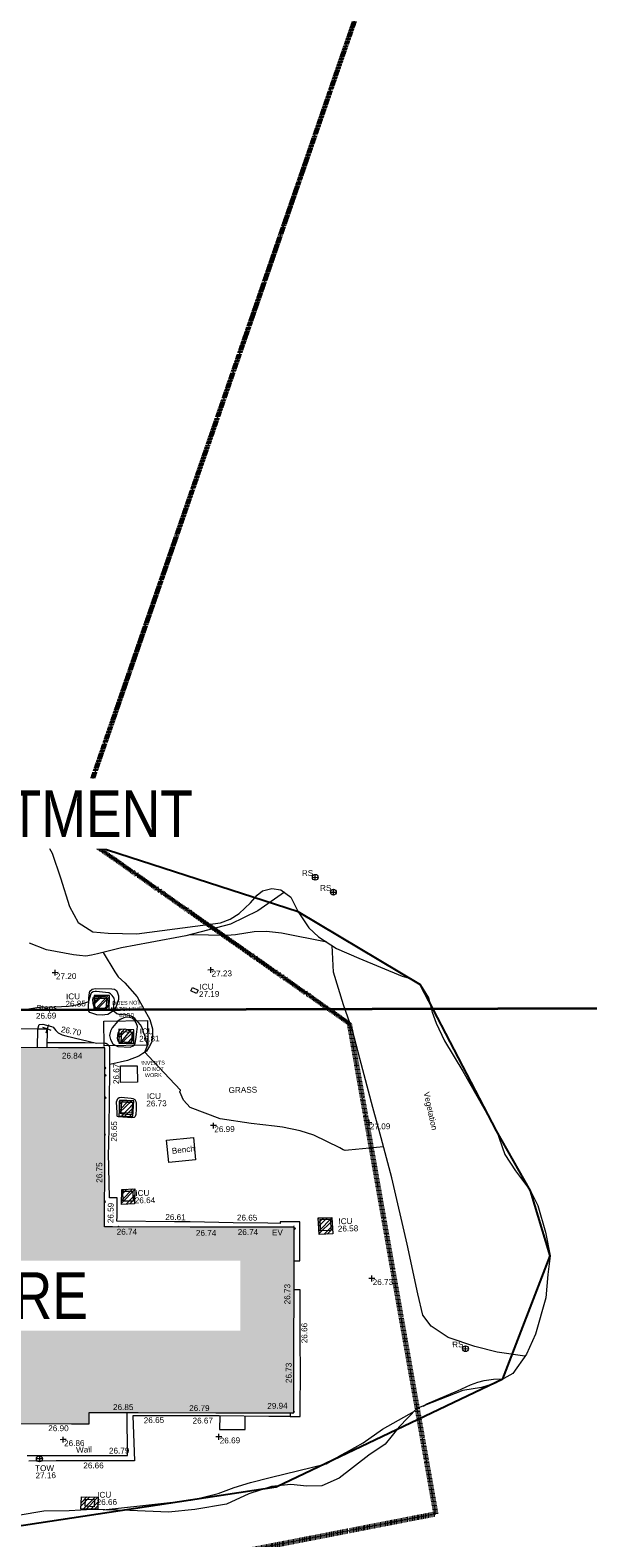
# Model space of a CAD drawing. Header units: millimetres. Extents: x -287732 to 520720, y -88450 to 287754.
# Tile 242 of 256: x 116515 to 152343, y -39666 to 57184. Entities that reach past the tile are written whole.
import ezdxf

# ---------------------------------------------------------------- set-up
doc = ezdxf.new("R2010")
doc.units = ezdxf.units.MM
for name, pattern in [('Dash 1_5mm', [3, 1.5, -1.5]), ('IMPORT-HIDDEN2 _3_', [4762.5, 3175, -1587.5]), ('IMPORT-UG_ELEC_STREET LIGHTING_QLB2 _2_', [2700, 1500, -300, 0, -250, 150, -300, 0, -200])]:
    doc.linetypes.add(name, pattern=pattern)
for name, color, linetype, lineweight, true_color in [('00_TOPO_EAVE', 7, 'Continuous', 9, 0x666666), ('00_TOPO_FURN_SIGN', 7, 'Continuous', 9, 0x666666), ('00_TOPO_TOP_OF_WALL', 7, 'Continuous', 9, 0x666666), ('00_UAV_BUILDING_OUTLINE', 5, 'Continuous', 9, 0x0000ff), ('00_UAV_CONCRETE', 9, 'Continuous', 9, 0x808080), ('00_UAV_EAVE', 7, 'Continuous', 9, 0x666666), ('00_UAV_FORM_LINES', 7, 'Continuous', 9, 0x666666), ('00_UAV_FURN_BENCH', 7, 'Continuous', 9, 0x999999), ('00_UAV_FURN_SIGN', 6, 'Continuous', 9, 0xff00ff), ('00_UAV_LEVEL_SPOT', 7, 'Continuous', 9, 0x666666), ('00_UAV_SERV_IC', 5, 'Continuous', 9, 0x0000ff), ('00_UAV_STEPS', 7, 'Continuous', 9, 0x666666), ('00_UAV_TOP_OF_WALL', 7, 'Continuous', 9, 0x666666), ('00_UAV_TREE_LINE', 7, 'Continuous', 9, 0x52a552), ('00_UAV_VEGETATION', 7, 'Continuous', 9, 0x52a552), ('00_UAV_WALL', 7, 'Continuous', 9, 0x7c00a5), ('01_DTM_CONTOUR_MJR', 7, 'Continuous', 9, 0x7f3f00), ('01_DTM_CONTOUR_MNR', 7, 'Continuous', 9, 0xa5a552), ('12333-PUM-2D-U-0001-C01 - Rev2_REVIT IMPORT_dwg', 7, 'Continuous', 9, 0x767676), ('A_RHA_Line', 7, 'Continuous', 9, 0x00a600), ('PUM-CHAMBER EXTENTS', 6, 'IMPORT-HIDDEN2 _3_', 9, 0xff00ff), ('PUM-SURVEY BOUNDARY_EXTENT', 190, 'Continuous', 25, 0x7f00ff)]:
    doc.layers.add(name, color=color, linetype=linetype, lineweight=lineweight, true_color=true_color)
for name, color, linetype, lineweight in [('00_UAV_SURVEY_TEXT', 7, 'Continuous', 9), ('A_RHA_Detail', 7, 'Continuous', 9), ('A_RHA_Text', 7, 'Continuous', 9), ('GEN-TEXT', 7, 'Continuous', 9), ('SM-FOR QC', 7, 'Continuous', 9)]:
    doc.layers.add(name, color=color, linetype=linetype, lineweight=lineweight)
doc.styles.add('Arial Narrow', font='ARIALN.TTF', dxfattribs={"height": 3000})
doc.styles.add('Arial_1', font='arial.ttf', dxfattribs={"height": 250})
doc.styles.add('Swis721 Lt BT_2', font='swissl.ttf', dxfattribs={"height": 375})
pattern_1 = [(45, (-533641079.65, -725615854.36), (-265.16504294, 265.16504294), []), (45, (-533640902.87, -725615854.36), (-265.16504294, 265.16504294), [])]

# ---------------------------------------------------------------- blocks, each defined once
blk = doc.blocks.new('12333-PUM-2D-U-0001-C01 - Rev2_REVIT IMPORT_dwg_MSL_Eaves_SYM_1-V105-Site Location Plan Proposed')
at = {"layer": '00_TOPO_EAVE', "color": 254, "true_color": 0xcccccc}
for p, q in [((39, 121), (116, 357)), ((357, -116), (101, -33))]:
    blk.add_line(p, q, dxfattribs=at)
blk = doc.blocks.new('12333-PUM-2D-U-0001-C01 - Rev2_REVIT IMPORT_dwg_MSL_Eaves_SYM_1-V112-Site Location Plan Proposed')
at = {"layer": '00_TOPO_EAVE', "color": 254, "true_color": 0xcccccc}
for p, q in [((-116, -357), (-79, -244)), ((357, -116), (199, -65))]:
    blk.add_line(p, q, dxfattribs=at)
blk = doc.blocks.new('12333-PUM-2D-U-0001-C01 - Rev2_REVIT IMPORT_dwg_MSL_RoadSign_SYM-2077242-Site Location Plan Proposed')
at = {"layer": '00_TOPO_FURN_SIGN', "color": 254, "true_color": 0xcccccc}
for p, q in [((-500, 0), (500, 0)), ((0, -500), (0, 500))]:
    blk.add_line(p, q, dxfattribs=at)
blk.add_circle((0, 0), 500, dxfattribs=at)
blk = doc.blocks.new('12333-PUM-2D-U-0001-C01 - Rev2_REVIT IMPORT_dwg_MSL_Node_Linework_1-2077247-Site Location Plan Proposed')
at = {"layer": '00_UAV_STEPS', "color": 254, "true_color": 0xcccccc, "flags": 128}
for points in [[(257, 705), (0, 0), (-705, 257)], [(705, -257), (0, 0), (-257, -705)]]:
    blk.add_lwpolyline(points, dxfattribs=at)
blk = doc.blocks.new('12333-PUM-2D-U-0001-C01 - Rev2_REVIT IMPORT_dwg_TOW-2077249-Site Location Plan Proposed')
at = {"layer": '00_TOPO_TOP_OF_WALL', "color": 254, "true_color": 0xcccccc, "flags": 128}
for points in [[(0, 525), (0, 0), (-525, 0)], [(525, 0), (0, 0), (0, -525)]]:
    blk.add_lwpolyline(points, dxfattribs=at)
at = {"layer": '00_TOPO_TOP_OF_WALL', "color": 254, "true_color": 0xcccccc}
blk.add_circle((0, 0), 525, dxfattribs=at)
blk = doc.blocks.new('12333-PUM-2D-U-0001-C01 - Rev2_REVIT IMPORT_dwg_UAV-2077255-Site Location Plan Proposed')
at = {"layer": '00_UAV_LEVEL_SPOT', "color": 254, "true_color": 0xcccccc, "flags": 128}
for points in [[(0, -500), (0, 0), (-500, 0)], [(500, 0), (0, 0), (0, 500)]]:
    blk.add_lwpolyline(points, dxfattribs=at)
blk = doc.blocks.new('12333-PUM-2D-U-0001-C01 - Rev2_REVIT IMPORT_dwg_MGS62954_T2_Galway_ITM_3d_Rev1-2077680-Site Location Plan Proposed')
at = {"layer": '00_UAV_CONCRETE', "color": 254, "true_color": 0xcccccc, "flags": 128}
for points in [[(534018823, 725546414), (534015606, 725546443), (534013825, 725546467), (534012365, 725546485), (534012394, 725548715)], [(534035030, 725531230), (534035389, 725531225), (534035433, 725533726), (534034175, 725533741), (534034171, 725533644), (534033388, 725533668), (534031149, 725533737), (534028391, 725533836), (534027385, 725533873), (534023694, 725533981), (534023704, 725534281), (534023740, 725535471), (534023240, 725535476), (534023233, 725538360), (534023249, 725538785), (534023350, 725541594), (534023405, 725543782), (534023438, 725545078), (534023436, 725545105), (534023432, 725545120), (534023428, 725545136), (534023424, 725545151), (534023418, 725545166), (534023412, 725545181), (534023406, 725545195), (534023399, 725545209), (534023391, 725545223), (534023383, 725545237), (534023374, 725545250), (534023367, 725545259), (534023357, 725545272), (534023347, 725545284), (534023336, 725545296), (534023325, 725545307), (534023314, 725545318), (534023301, 725545328), (534023289, 725545338), (534023276, 725545347), (534023263, 725545355), (534023249, 725545363), (534023235, 725545371), (534023221, 725545378), (534023206, 725545384), (534023191, 725545390), (534023175, 725545394), (534023152, 725545399), (534023129, 725545402), (534021846, 725545456), (534019910, 725545500), (534019397, 725545512)], [(534034595, 725521233), (534035235, 725521219), (534035319, 725524566), (534035331, 725525578), (534035376, 725529348), (534034993, 725529358)], [(534030076, 725521345), (534030047, 725520468), (534031700, 725520443), (534031712, 725521302)]]:
    blk.add_lwpolyline(points, dxfattribs=at)
at = {"layer": '00_UAV_FORM_LINES', "color": 254, "true_color": 0xcccccc, "flags": 128}
for points in [[(534023112, 725551244), (534023837, 725549993), (534024056, 725549659), (534024470, 725549265), (534025240, 725548361), (534026026, 725546877), (534026200, 725546287), (534026185, 725545903), (534026160, 725545623), (534026122, 725545412), (534025990, 725545179), (534025780, 725544866), (534025555, 725544702), (534025285, 725544543), (534024547, 725544275), (534023412, 725544049)], [(534018823, 725546414), (534018928, 725546693), (534019152, 725546717), (534019709, 725546551), (534019808, 725546507), (534019991, 725546294), (534020138, 725546128), (534020384, 725545992), (534020630, 725545939), (534022585, 725545425)], [(534024761, 725545360), (534024248, 725545405), (534024118, 725545430), (534024041, 725545465), (534023972, 725545526), (534023940, 725545714), (534023991, 725546046), (534024071, 725546234), (534024200, 725546303), (534024420, 725546313), (534024645, 725546229), (534024755, 725546155), (534024870, 725546046), (534024914, 725545916), (534024908, 725545835), (534024838, 725545428), (534024793, 725545378), (534024757, 725545365)], [(534043149, 725521746), (534043398, 725521881), (534045384, 725522683), (534046213, 725523057), (534046700, 725523227), (534047099, 725523317), (534047711, 725523403), (534048306, 725523404)], [(534022491, 725515446), (534025039, 725515672), (534028118, 725515963), (534028954, 725516155), (534029899, 725516363), (534030926, 725516734), (534031976, 725517032), (534033256, 725517336), (534036854, 725518159), (534037496, 725518495), (534037816, 725518682), (534038191, 725518872), (534039268, 725519458), (534040513, 725520312), (534042595, 725521444)]]:
    blk.add_lwpolyline(points, dxfattribs=at)
for points in [[(534022105, 725547617), (534022134, 725548320), (534022182, 725548698), (534022218, 725548780), (534022361, 725548900), (534022570, 725548930), (534023637, 725548906), (534023802, 725548875), (534023922, 725548777), (534023996, 725548635), (534024047, 725548434), (534024045, 725548214), (534024001, 725548071), (534023895, 725547762), (534023757, 725547560), (534023657, 725547465), (534023515, 725547355), (534023339, 725547255), (534023156, 725547227), (534022975, 725547214), (534022642, 725547252), (534022187, 725547412), (534022131, 725547496)], [(534022771, 725548418), (534023184, 725548406), (534023281, 725548363), (534023306, 725548319), (534023383, 725548124), (534023375, 725547900), (534023369, 725547850), (534023334, 725547737), (534023266, 725547689), (534023141, 725547628), (534022910, 725547622), (534022748, 725547637), (534022577, 725547700), (534022462, 725547802), (534022413, 725547982), (534022405, 725548239), (534022449, 725548382), (534022496, 725548432)], [(534023952, 725545196), (534024736, 725545137), (534024941, 725545206), (534025021, 725545279), (534025072, 725545392), (534025119, 725545624), (534025193, 725546108), (534025231, 725546454), (534025149, 725546697), (534025046, 725546865), (534024900, 725546984), (534024741, 725547040), (534024518, 725547069), (534024365, 725547029), (534024137, 725546921), (534023975, 725546817), (534023606, 725546400), (534023488, 725546177), (534023434, 725545893), (534023490, 725545636), (534023629, 725545368), (534023683, 725545331)], [(534023825, 725540938), (534023810, 725541631), (534023880, 725541844), (534023974, 725541921), (534024107, 725541932), (534024755, 725541849), (534024860, 725541822), (534024970, 725541761), (534025038, 725541630), (534025061, 725541519), (534025054, 725541134), (534025027, 725540808), (534024982, 725540682), (534024913, 725540620), (534024763, 725540583), (534023916, 725540674), (534023850, 725540696), (534023828, 725540713), (534023820, 725540790)], [(534024215, 725541720), (534024548, 725541694), (534024656, 725541675), (534024781, 725541624), (534024842, 725541546), (534024848, 725541411), (534024827, 725540974), (534024819, 725540849), (534024800, 725540802), (534024752, 725540797), (534024672, 725540794), (534024115, 725540858), (534024047, 725540877), (534024000, 725540925), (534023981, 725541022), (534024001, 725541651), (534024033, 725541717), (534024076, 725541725)]]:
    blk.add_lwpolyline(points, close=True, dxfattribs=at)
at = {"layer": '00_UAV_FURN_BENCH', "color": 254, "true_color": 0xcccccc, "flags": 128}
blk.add_lwpolyline([(534026971, 725539117), (534028702, 725539256), (534028818, 725537817), (534027087, 725537678)], close=True, dxfattribs=at)
at = {"layer": '00_UAV_SERV_IC', "color": 254, "true_color": 0xcccccc, "flags": 128}
for points in [[(534022516, 725547669), (534022538, 725548327), (534023266, 725548302), (534023244, 725547644)], [(534029068, 725548500), (534028694, 725548682), (534028801, 725548901), (534029175, 725548719)], [(534024158, 725545486), (534024226, 725546153), (534024888, 725546085), (534024820, 725545418)], [(534024095, 725540934), (534024141, 725541623), (534024822, 725541577), (534024776, 725540888)], [(534024107, 725535248), (534024114, 725535882), (534024758, 725535875), (534024751, 725535241)], [(534036755, 725533862), (534037410, 725533865), (534037414, 725533131), (534036759, 725533128)], [(534021334, 725515693), (534021362, 725516145), (534021939, 725516110), (534021911, 725515658)]]:
    blk.add_lwpolyline(points, close=True, dxfattribs=at)
at = {"layer": '00_UAV_STEPS', "color": 254, "true_color": 0xcccccc, "flags": 128}
blk.add_lwpolyline([(534018785, 725545200), (534018823, 725546414), (534019425, 725546395), (534019387, 725545189)], dxfattribs=at)
at = {"layer": '00_UAV_TREE_LINE', "color": 254, "true_color": 0xcccccc, "flags": 128}
blk.add_lwpolyline([(534017927, 725560478), (534018902, 725559559), (534019942, 725557688), (534020449, 725556075), (534021002, 725554229), (534021542, 725553186), (534022481, 725552573), (534023450, 725552485), (534025288, 725552397), (534030682, 725553020), (534031309, 725553248), (534031896, 725553589), (534032636, 725554274), (534033076, 725554743), (534033420, 725555025), (534034018, 725555166), (534034604, 725555073), (534035231, 725554594), (534035688, 725553630), (534036352, 725552585), (534036964, 725552001), (534038099, 725551240), (534039537, 725550585), (534042288, 725549396), (534042896, 725549200), (534043460, 725548811), (534043967, 725547974), (534044184, 725547036), (534044419, 725546322), (534044945, 725545187), (534046090, 725543209), (534048167, 725539358), (534048681, 725537818), (534049354, 725536766), (534050297, 725535457), (534050753, 725534496), (534051201, 725532780), (534051476, 725531255), (534051322, 725530055), (534051158, 725528564), (534050461, 725526244), (534049850, 725524978), (534048946, 725523748), (534047823, 725523145), (534046921, 725522871), (534045718, 725522703), (534042743, 725521595), (534041598, 725520436), (534040669, 725519352), (534039619, 725518661), (534037682, 725517224), (534036556, 725516750), (534035592, 725516736), (534034577, 725516865), (534033326, 725516750), (534031861, 725516319), (534030405, 725515680), (534028377, 725515355), (534026679, 725515229), (534024188, 725515375), (534021795, 725515475), (534020311, 725515424), (534018667, 725515428), (534015477, 725514942)], dxfattribs=at)
at = {"layer": '00_UAV_VEGETATION', "color": 254, "true_color": 0xcccccc, "flags": 128}
for points in [[(534034820, 725554908), (534033093, 725553737), (534031327, 725552926), (534028446, 725552219), (534026142, 725551835), (534024284, 725551516), (534022743, 725551159), (534022363, 725551086), (534021992, 725551036), (534021594, 725551066), (534021205, 725551116), (534020636, 725551232), (534019466, 725551471), (534018399, 725551924)], [(534049750, 725524842), (534047974, 725525132), (534046532, 725525510), (534044834, 725526136), (534043761, 725526883), (534043244, 725527585), (534042944, 725528966), (534042306, 725532166), (534041400, 725536445), (534040760, 725539020), (534040260, 725540980), (534039477, 725544154), (534039044, 725545945), (534038492, 725547615), (534037894, 725549721), (534037823, 725551425)]]:
    blk.add_lwpolyline(points, dxfattribs=at)
at = {"layer": '00_UAV_WALL', "color": 254, "true_color": 0xcccccc, "flags": 128}
for points in [[(534034602, 725521465), (534034595, 725521233), (534033241, 725521261), (534030034, 725521346), (534029828, 725521350), (534027875, 725521382), (534024829, 725521436), (534024502, 725521442), (534024543, 725518551), (534022762, 725518587), (534022062, 725518601), (534019524, 725518641), (534017762, 725518664)], [(534017673, 725519028), (534018503, 725519015), (534021742, 725518943), (534022672, 725518933), (534024116, 725518916), (534024130, 725521669)]]:
    blk.add_lwpolyline(points, dxfattribs=at)
at = {"layer": '01_DTM_CONTOUR_MJR', "color": 254, "true_color": 0xcccccc, "flags": 128}
blk.add_lwpolyline([(534037493, 725551647), (534034592, 725552285), (534033626, 725552412), (534032825, 725552407), (534031636, 725552231), (534031066, 725552195), (534028710, 725552280), (534028705, 725552282)], dxfattribs=at)
at = {"layer": '01_DTM_CONTOUR_MNR', "color": 254, "true_color": 0xcccccc, "flags": 128}
blk.add_lwpolyline([(534040902, 725538450), (534038649, 725538275), (534038430, 725538264), (534038305, 725538295), (534038091, 725538420), (534036430, 725539273), (534035575, 725539565), (534034430, 725539827), (534033914, 725539904), (534032430, 725540087), (534030430, 725540420), (534028535, 725541195), (534028099, 725541672), (534027886, 725542212), (534027905, 725542280), (534027915, 725542300), (534027914, 725542322), (534026194, 725544196), (534025670, 725544790), (534025719, 725544903), (534025847, 725545213), (534025850, 725545251), (534025803, 725545477), (534025759, 725545620), (534025688, 725545859), (534025639, 725546016), (534025586, 725546181), (534025518, 725546403), (534025427, 725546556), (534025276, 725546726), (534025156, 725546862), (534025063, 725546964), (534024923, 725547073), (534024776, 725547134), (534024587, 725547190), (534024424, 725547254), (534024356, 725547252), (534024244, 725547226), (534024150, 725547222), (534023923, 725547285), (534023690, 725547490), (534023685, 725547592), (534023687, 725547615), (534023735, 725547788), (534023735, 725547805), (534023776, 725548009), (534023790, 725548087), (534023794, 725548176), (534023763, 725548297), (534023713, 725548380), (534023637, 725548467), (534023534, 725548571), (534023478, 725548620), (534023459, 725548634), (534023404, 725548654), (534022826, 725548711), (534022647, 725548734), (534022544, 725548743), (534022414, 725548720), (534022320, 725548656), (534022282, 725548614), (534022270, 725548594), (534022177, 725548329), (534022174, 725548307), (534022168, 725548274), (534022120, 725548090), (534021662, 725547955), (534021612, 725547941), (534021328, 725547890), (534020834, 725547820), (534019498, 725547773), (534019222, 725547791), (534019055, 725547794), (534018269, 725547676)], dxfattribs=at)
at = {"xscale": 0.375, "yscale": 0.375, "zscale": 0.375}
for name, p in [('12333-PUM-2D-U-0001-C01 - Rev2_REVIT IMPORT_dwg_MSL_RoadSign_SYM-2077242-Site Location Plan Proposed', (534036819, 725555835)), ('12333-PUM-2D-U-0001-C01 - Rev2_REVIT IMPORT_dwg_MSL_RoadSign_SYM-2077242-Site Location Plan Proposed', (534037967, 725554860)), ('12333-PUM-2D-U-0001-C01 - Rev2_REVIT IMPORT_dwg_UAV-2077255-Site Location Plan Proposed', (534020000, 725550000)), ('12333-PUM-2D-U-0001-C01 - Rev2_REVIT IMPORT_dwg_UAV-2077255-Site Location Plan Proposed', (534030000, 725550000)), ('12333-PUM-2D-U-0001-C01 - Rev2_REVIT IMPORT_dwg_MSL_Node_Linework_1-2077247-Site Location Plan Proposed', (534019425, 725546395)), ('12333-PUM-2D-U-0001-C01 - Rev2_REVIT IMPORT_dwg_UAV-2077255-Site Location Plan Proposed', (534030000, 725540000)), ('12333-PUM-2D-U-0001-C01 - Rev2_REVIT IMPORT_dwg_UAV-2077255-Site Location Plan Proposed', (534040000, 725540000)), ('12333-PUM-2D-U-0001-C01 - Rev2_REVIT IMPORT_dwg_MSL_Eaves_SYM_1-V105-Site Location Plan Proposed', (534035033, 725533333)), ('12333-PUM-2D-U-0001-C01 - Rev2_REVIT IMPORT_dwg_UAV-2077255-Site Location Plan Proposed', (534040000, 725530000)), ('12333-PUM-2D-U-0001-C01 - Rev2_REVIT IMPORT_dwg_MSL_RoadSign_SYM-2077242-Site Location Plan Proposed', (534045942, 725525389)), ('12333-PUM-2D-U-0001-C01 - Rev2_REVIT IMPORT_dwg_MSL_Eaves_SYM_1-V112-Site Location Plan Proposed', (534034765, 725521553)), ('12333-PUM-2D-U-0001-C01 - Rev2_REVIT IMPORT_dwg_UAV-2077255-Site Location Plan Proposed', (534020000, 725520000)), ('12333-PUM-2D-U-0001-C01 - Rev2_REVIT IMPORT_dwg_UAV-2077255-Site Location Plan Proposed', (534030000, 725520000)), ('12333-PUM-2D-U-0001-C01 - Rev2_REVIT IMPORT_dwg_TOW-2077249-Site Location Plan Proposed', (534018451, 725518792))]:
    blk.add_blockref(name, p, dxfattribs=at)
at = {"layer": '00_UAV_BUILDING_OUTLINE', "color": 251, "true_color": 0x666666, "char_height": 375, "width": 1495.9, "attachment_point": 1, "line_spacing_factor": 1.005062, "style": 'Swis721 Lt BT_2'}
for s, insert, rotation in [('26.84', (534020348, 725544847), 358.88), ('26.75', (534022417, 725536460), 88.88), ('26.74', (534023670, 725533481), 358.88), ('26.74', (534028756, 725533317), 358.88), ('26.74', (534031447, 725533325), 358.88), ('26.73', (534034355, 725528441), 88.88), ('26.73', (534034355, 725523383), 88.88), ('26.85', (534023238, 725522218), 358.88), ('26.79', (534028129, 725522072), 358.88), ('26.90', (534019053, 725520936), 358.88)]:
    blk.add_mtext(s, dxfattribs=dict(at, insert=insert, rotation=rotation))
at = {"layer": '00_UAV_CONCRETE', "color": 251, "true_color": 0x666666, "char_height": 375, "width": 1495.9, "attachment_point": 1, "line_spacing_factor": 1.005062, "style": 'Swis721 Lt BT_2'}
for s, insert, rotation in [('26.70', (534020358, 725546551), 348.46405), ('26.67', (534023613, 725542779), 88.56726), ('26.65', (534023397, 725539093), 87.92805), ('26.59', (534023091, 725533854), 88.2317), ('26.61', (534026813, 725534374), 357.9307), ('26.65', (534031412, 725534258), 358.23732), ('26.66', (534035414, 725525921), 89.31708)]:
    blk.add_mtext(s, dxfattribs=dict(at, insert=insert, rotation=rotation))
at = {"layer": '00_UAV_EAVE', "char_height": 375, "attachment_point": 1, "line_spacing_factor": 1.005062, "style": 'Swis721 Lt BT_2'}
for s, insert, width in [('EV', (534033642, 725533255), 736.08), ('29.94', (534033144, 725522120), 1495.9)]:
    blk.add_mtext(s, dxfattribs=dict(at, insert=insert, width=width))
at = {"layer": '00_UAV_FURN_BENCH', "color": 251, "true_color": 0x666666, "insert": (534027282, 725538603), "char_height": 375, "width": 1728.6, "attachment_point": 1, "rotation": 5.48187, "line_spacing_factor": 1.005062, "style": 'Swis721 Lt BT_2'}
blk.add_mtext('Bench', dxfattribs=at)
at = {"layer": '00_UAV_FURN_SIGN', "color": 251, "true_color": 0x666666, "char_height": 375, "width": 783.57, "attachment_point": 1, "line_spacing_factor": 1.005062, "style": 'Swis721 Lt BT_2'}
for insert in [(534035965, 725556303), (534037113, 725555328), (534045088, 725525857)]:
    blk.add_mtext('RS', dxfattribs=dict(at, insert=insert))
at = {"layer": '00_UAV_LEVEL_SPOT', "char_height": 375, "width": 1495.9, "attachment_point": 1, "line_spacing_factor": 1.005062, "style": 'Swis721 Lt BT_2'}
for s, insert in [('27.20', (534020052, 725549949)), ('27.23', (534030052, 725549949)), ('26.99', (534030052, 725539949)), ('27.09', (534040052, 725539949)), ('26.73', (534040052, 725529949)), ('26.86', (534020052, 725519949)), ('26.69', (534030052, 725519949))]:
    blk.add_mtext(s, dxfattribs=dict(at, insert=insert))
at = {"layer": '00_UAV_SERV_IC', "color": 251, "true_color": 0x666666, "char_height": 375, "attachment_point": 1, "line_spacing_factor": 1.005062, "style": 'Swis721 Lt BT_2'}
for s, insert, width in [('ICU', (534029263, 725549115), 1021.01), ('26.85', (534020631, 725548176), 1495.9), ('ICU', (534020676, 725548646), 1021.01), ('27.19', (534029218, 725548644), 1495.9), ('ICU', (534025370, 725546317), 1021.01), ('26.81', (534025325, 725545847), 1495.9), ('26.73', (534025713, 725541677), 1495.9), ('ICU', (534025758, 725542147), 1021.01), ('26.64', (534024863, 725535469), 1495.9), ('ICU', (534024908, 725535940), 1021.01), ('ICU', (534037921, 725533901), 1021.01), ('26.58', (534037876, 725533430), 1495.9), ('26.66', (534022076, 725516129), 1495.9), ('ICU', (534022121, 725516599), 1021.01)]:
    blk.add_mtext(s, dxfattribs=dict(at, insert=insert, width=width))
at = {"layer": '00_UAV_STEPS', "char_height": 375, "attachment_point": 1, "line_spacing_factor": 1.005062, "style": 'Swis721 Lt BT_2'}
for s, insert, width in [('26.69', (534018718, 725547432), 1495.9), ('Steps', (534018755, 725547942), 1552.89)]:
    blk.add_mtext(s, dxfattribs=dict(at, insert=insert, width=width))
at = {"layer": '00_UAV_SURVEY_TEXT', "color": 251, "true_color": 0x666666, "insert": (534031013, 725542449), "char_height": 375, "width": 2018.28, "attachment_point": 1, "line_spacing_factor": 1.005062, "style": 'Swis721 Lt BT_2'}
blk.add_mtext('GRASS', dxfattribs=at)
at = {"layer": '00_UAV_TOP_OF_WALL', "char_height": 375, "attachment_point": 1, "line_spacing_factor": 1.005062, "style": 'Swis721 Lt BT_2'}
for s, insert, width in [('TOW', (534018158, 725518374), 1343.94), ('27.16', (534018180, 725517911), 1495.9)]:
    blk.add_mtext(s, dxfattribs=dict(at, insert=insert, width=width))
at = {"layer": '00_UAV_VEGETATION', "color": 251, "true_color": 0x666666, "insert": (534043903, 725541959), "char_height": 375, "width": 2877.83, "attachment_point": 1, "rotation": 281.35237, "line_spacing_factor": 1.005062, "style": 'Swis721 Lt BT_2'}
blk.add_mtext('Vegetation', dxfattribs=at)
at = {"layer": '00_UAV_WALL', "color": 251, "true_color": 0x666666, "insert": (534025193, 725521338), "char_height": 375, "width": 1495.9, "attachment_point": 1, "line_spacing_factor": 1.005062, "style": 'Swis721 Lt BT_2'}
blk.add_mtext('26.65', dxfattribs=at)
at = {"layer": '00_UAV_WALL', "color": 251, "true_color": 0x666666, "char_height": 375, "attachment_point": 1, "line_spacing_factor": 1.005062, "style": 'Swis721 Lt BT_2'}
for s, insert, width, rotation in [('26.67', (534028331, 725521265), 1495.9, 359.04472), ('Wall', (534020809, 725519516), 1130.24, 0.83949), ('26.79', (534022928, 725519425), 1495.9, 359.34839), ('26.66', (534021263, 725518506), 1495.9, 358.92098)]:
    blk.add_mtext(s, dxfattribs=dict(at, insert=insert, width=width, rotation=rotation))
blk = doc.blocks.new('12333-PUM-2D-U-0001-C01 - Rev2_REVIT IMPORT_dwg-1620468-Site Location Plan Proposed')
at = {"layer": 'PUM-CHAMBER EXTENTS', "true_color": 0xffaaff}
h = blk.add_hatch(dxfattribs=at)
h.set_pattern_fill('FP_3', color=211, style=0, pattern_type=2)
h.set_pattern_definition(pattern_1)
h.paths.add_polyline_path([(382361, -68300), (382392, -67390), (381407, -67359), (381376, -68269)])
h = blk.add_hatch(dxfattribs=at)
h.set_pattern_fill('FP_3', color=211, style=0, pattern_type=2)
h.set_pattern_definition(pattern_1)
h.paths.add_polyline_path([(383898, -70501), (383912, -69617), (382960, -69564), (382946, -70448), (383898, -70501)])
h = blk.add_hatch(dxfattribs=at)
h.set_pattern_fill('FP_3', color=211, style=0, pattern_type=2)
h.set_pattern_definition(pattern_1)
h.paths.add_polyline_path([(383754, -75186), (383834, -74165), (382935, -74106), (382855, -75127), (383033, -75139)])
h = blk.add_hatch(dxfattribs=at)
h.set_pattern_fill('FP_3', color=211, style=0, pattern_type=2)
h.set_pattern_definition(pattern_1)
h.paths.add_polyline_path([(382934, -80809), (383761, -80781), (383796, -79828), (382969, -79856)])
h = blk.add_hatch(dxfattribs=at)
h.set_pattern_fill('FP_3', color=211, style=0, pattern_type=2)
h.set_pattern_definition(pattern_1)
h.paths.add_polyline_path([(395597, -82959), (396475, -82943), (396421, -81886), (395544, -81912)])
h = blk.add_hatch(dxfattribs=at)
h.set_pattern_fill('FP_3', color=211, style=0, pattern_type=2)
h.set_pattern_definition(pattern_1)
h.paths.add_polyline_path([(381066, -100364), (381093, -99585), (380032, -99542), (379983, -100331)])
at = {"layer": 'GEN-TEXT', "color": 253, "true_color": 0xaaaaaa}
for p, q in [((381959, -70737), (381895, -70674)), ((381938, -70737), (382001, -70674)), ((382004, -72522), (382080, -72446)), ((382080, -72552), (382005, -72477)), ((382013, -72031), (382064, -71981)), ((382064, -72087), (382013, -72036)), ((381975, -73990), (382068, -73896)), ((382068, -74002), (381977, -73911)), ((381930, -76310), (381986, -76253)), ((381986, -76359), (381930, -76303)), ((381845, -80628), (381905, -80568)), ((381905, -80674), (381845, -80615)), ((382708, -82256), (382656, -82203)), ((382709, -82256), (382762, -82203)), ((393990, -82584), (394060, -82514)), ((394060, -82620), (393990, -82550))]:
    blk.add_line(p, q, dxfattribs=at)
at = {"layer": 'PUM-CHAMBER EXTENTS', "color": 211, "linetype": 'Continuous', "true_color": 0xffaaff, "flags": 128}
for points in [[(382361, -68300), (382392, -67390), (381407, -67359), (381376, -68269)], [(383912, -69617), (382960, -69564), (382946, -70448), (383898, -70501)], [(383754, -75186), (383834, -74165), (382935, -74106), (382855, -75127)], [(382934, -80809), (382969, -79856), (383796, -79828), (383761, -80781)], [(395543, -81902), (396421, -81886), (396475, -82943), (395597, -82959)], [(381066, -100364), (379983, -100331), (380032, -99542), (381093, -99585)]]:
    blk.add_lwpolyline(points, close=True, dxfattribs=at)
at = {"layer": 'PUM-SURVEY BOUNDARY_EXTENT', "color": 201, "true_color": 0xd4aaff, "flags": 128}
blk.add_lwpolyline([(251212, -124403), (251950, -124072), (259237, -119988), (323874, -112520), (334940, -105533), (357850, -103777), (392540, -99127), (407227, -92450), (410397, -84600), (409218, -80398), (407088, -76497), (402381, -67044), (394609, -62225), (368049, -53126), (367731, -51270)], dxfattribs=at)
at = {"layer": 'SM-FOR QC', "color": 21, "true_color": 0xffaaaa, "flags": 128}
for points in [[(381996, -69028), (384807, -69028), (384807, -70610), (381996, -70610)], [(383007, -71919), (384098, -71919), (384098, -72981), (383007, -72981)]]:
    blk.add_lwpolyline(points, close=True, dxfattribs=at)
blk.add_blockref('12333-PUM-2D-U-0001-C01 - Rev2_REVIT IMPORT_dwg_MGS62954_T2_Galway_ITM_3d_Rev1-2077680-Site Location Plan Proposed', (-533641080, -725615854))
at = {"layer": 'SM-FOR QC', "color": 1, "true_color": 0xff0000, "char_height": 250, "attachment_point": 2, "line_spacing_factor": 0.941778, "style": 'Arial_1'}
for s, insert, width in [('DOES NOT\\PMATCH THE\\PCARD', (383470, -67749), 2390.45), ('INVERTS\\PDO NOT\\PWORK', (385115, -71632), 1799.72)]:
    blk.add_mtext(s, dxfattribs=dict(at, insert=insert, width=width))

msp = doc.modelspace()

# ---------------------------------------------------------------- hatches: boundary and pattern name
at = {"layer": 'A_RHA_Detail', "true_color": 0xc0c0c0}
h = msp.add_hatch(color=9, dxfattribs=at)
h.paths.add_polyline_path([(-80881, -68503), (-80401, -68483), (-80401, -62985), (-24475, -63009), (-24456, -50840), (-36623, -50832), (-36623, -44229), (-50959, -44218), (-50959, -42574), (-54564, -42571), (-54566, -45054), (-92409, -45027), (-92412, -49202), (-100062, -49202), (-100052, -64853), (-86121, -64853), (-86092, -62958), (-84861, -62958), (-84855, -68240), (-80871, -68240)])
h.paths.add_polyline_path([(-137239, -68462), (-132720, -68433), (-132847, -62850), (-130455, -62917), (-130498, -61356), (-117581, -61423), (-117492, -49184), (-125137, -49178), (-125134, -45033), (-163007, -45006), (-163007, -44090), (-163124, -44090), (-163123, -42384), (-166564, -42384), (-166565, -44044), (-193158, -44025), (-193195, -62864), (-137270, -62917), (-137254, -65680)])
h.paths.add_polyline_path([(120311, -32334), (120312, -31611), (133451, -31638), (133469, -19718), (121296, -19692), (121320, -8191), (112277, -8172), (112263, -14811), (78286, -14740), (78293, -8167), (75242, -8161), (69356, -8153), (69354, -9157), (68373, -9155), (68373, -13706), (69334, -13708), (69325, -16250), (66623, -16250), (66620, -17995), (65989, -17995), (65985, -19731), (57152, -19712), (57127, -31560), (70278, -31587), (70278, -32272), (78264, -32285), (78267, -31020), (112336, -31091), (112336, -32318), (119781, -32333)])
h.paths.add_polyline_path([(7504, -1791), (15482, -674), (15484, 148), (56188, 206), (56156, 14338), (18017, 14236), (17968, 34313), (21727, 34324), (21709, 40608), (18010, 40608), (17996, 45484), (9770, 45421), (3966, 45447), (3985, 14177), (1023, 14177), (-277, 14191), (-232, 5968), (-226, 194), (553, 183), (7478, 143), (7489, -674)])
h.paths.add_polyline_path([(77756, 53), (77730, 1700), (94464, 1660), (94606, 17991), (88810, 18015), (88800, 14437), (69414, 14458), (69377, 100), (75242, 67)])
h.paths.add_polyline_path([(61252, 46454), (105775, 46473), (105768, 61853), (92285, 61853), (92309, 65784), (96107, 65768), (96060, 75209), (101085, 75072), (104988, 74765), (108404, 74364), (112009, 73787), (115645, 73050), (116891, 72762), (120209, 71893), (120865, 71704), (124136, 70670), (127436, 69481), (127820, 69395), (128274, 69332), (128732, 69307), (129190, 69320), (129645, 69372), (130095, 69461), (130535, 69588), (130963, 69751), (131376, 69950), (131771, 70182), (132163, 70461), (132496, 70742), (132821, 71065), (133117, 71414), (133384, 71787), (133617, 72179), (133817, 72591), (133983, 73018), (134112, 73458), (134204, 73907), (134258, 74362), (134273, 74820), (134251, 75277), (134190, 75731), (134091, 76179), (133955, 76617), (133783, 77041), (133576, 77450), (133336, 77840), (133064, 78209), (132762, 78554), (132432, 78872), (132077, 79161), (131698, 79420), (131300, 79646), (131094, 79746), (132146, 83110), (122788, 86283), (121604, 82800), (117096, 83871), (116842, 83526), (116121, 91222), (110238, 91274), (110194, 90435), (104988, 90486), (104973, 94310), (103746, 94310), (103840, 122852), (96365, 122932), (96350, 123952), (104556, 123902), (104607, 120249), (125503, 120134), (125662, 137657), (114480, 137699), (114382, 129150), (104644, 129188), (104578, 126217), (101184, 126159), (101265, 135959), (89967, 135989), (89928, 125824), (93631, 125841), (93581, 122932), (88697, 122905), (88679, 95739), (86378, 95739), (86378, 96178), (83280, 96201), (83274, 95736), (70170, 95733), (70166, 96272), (66675, 96257), (66655, 95756), (65785, 95756), (65888, 117471), (53473, 117488), (53434, 98570), (40649, 98570), (40610, 94406), (38854, 94410), (38849, 89464), (40612, 89518), (40665, 86258), (38372, 86306), (38370, 76901), (50938, 76944), (50923, 74599), (56485, 74589), (56485, 75195), (92465, 75233), (92646, 71767), (89811, 69363), (85313, 69361), (85313, 66907), (75210, 66903), (75210, 63816), (70819, 63816), (70819, 64253), (69457, 64253), (69456, 66902), (61303, 66899), (61305, 63970), (70500, 63970), (70500, 61853), (61246, 61849), (61252, 46656)])
h.paths.add_polyline_path([(-17153, 48569), (-17153, 60770), (-29363, 60775), (-29363, 67399), (-43507, 67405), (-43489, 69093), (-45766, 69109), (-45794, 67405), (-47272, 67404), (-47272, 66455), (-86005, 66469), (-86007, 60522), (-92663, 60522), (-92665, 50184), (-79752, 50180), (-79752, 48591), (-17158, 48569)])
h.paths.add_polyline_path([(-201056, 48629), (-138378, 48635), (-138378, 50133), (-125468, 50134), (-125469, 60566), (-132187, 60566), (-132187, 66533), (-170643, 66806), (-170643, 67739), (-200340, 67489), (-200349, 60828), (-201058, 60828), (-201057, 51102)])
h.paths.add_polyline_path([(-240052, 54769), (-239444, 54811), (-239187, 54842), (-238765, 54941), (-238382, 55122), (-237990, 55355), (-237269, 55936), (-237032, 56226), (-236793, 56569), (-236555, 57004), (-236433, 57267), (-236300, 57753), (-236251, 58017), (-236236, 58516), (-236233, 58988), (-236214, 59823), (-236364, 59821), (-236634, 60698), (-236392, 61432), (-236225, 61435), (-236202, 62638), (-232564, 62639), (-232564, 63049), (-232732, 63049), (-232860, 63458), (-232732, 63914), (-232561, 63914), (-232515, 70598), (-240629, 70599), (-240630, 72351), (-246413, 72347), (-246413, 70616), (-254450, 70619), (-254455, 70754), (-254470, 73192), (-263883, 73268), (-263902, 68261), (-263715, 68260), (-263553, 67820), (-263719, 67392), (-263914, 67392), (-263957, 58634), (-260181, 58611), (-260192, 56354), (-257185, 56339), (-257213, 57093), (-257339, 57093), (-257471, 57532), (-257339, 58062), (-257203, 58064), (-257174, 58599), (-256478, 58575), (-256478, 58789), (-256013, 58912), (-255397, 58781), (-255397, 58596), (-243810, 58586), (-243805, 58352), (-243741, 57885), (-243619, 57422), (-243424, 56944), (-243247, 56608), (-243003, 56250), (-242732, 55933), (-242372, 55603), (-242141, 55425), (-241805, 55217), (-241529, 55077), (-241101, 54917), (-240836, 54841), (-240453, 54789), (-240219, 54777)])
h.paths.add_polyline_path([(40277, 59895), (40329, 69197), (36589, 69218), (36619, 74674), (32264, 74687), (32233, 69156), (11917, 69270), (11967, 78219), (29088, 78123), (29143, 88141), (15719, 88216), (15733, 90590), (4594, 90652), (4525, 78265), (10097, 78234), (10077, 74773), (4548, 74804), (4466, 60107), (19126, 60025), (19140, 62528), (31739, 62457), (31725, 59943), (38370, 59906)])
h.paths.add_polyline_path([(-246083, 72334), (-246083, 72334), (-246208, 72334)])
h.paths.add_polyline_path([(-114575, 112178), (-114575, 112178), (-114707, 115802)])
h.paths.add_polyline_path([(-154700, 101760), (-114382, 101776), (-114382, 106927), (-113756, 106927), (-113758, 111847), (-114432, 111847), (-114432, 112178), (-114575, 112178), (-114579, 121707), (-123057, 121707), (-123069, 156453), (-119381, 156454), (-119381, 160166), (-115501, 160167), (-115503, 166207), (-132412, 166600), (-132412, 166666), (-135275, 166665), (-135275, 166628), (-135911, 166628), (-135911, 166352), (-152521, 166346), (-152518, 159143), (-150699, 159118), (-150759, 122561), (-151059, 122561), (-151061, 121302), (-154138, 121373), (-154138, 121865), (-154704, 121867), (-154689, 119352), (-154746, 119352), (-154746, 118722), (-160794, 118749), (-160794, 119411), (-163852, 119422), (-163855, 118762), (-167569, 118779), (-166635, 124395), (-166930, 124500), (-167569, 124708), (-168028, 124841), (-168631, 124991), (-169238, 125117), (-169850, 125220), (-170466, 125298), (-171089, 125352), (-171704, 125381), (-172325, 125386), (-172782, 125375), (-173402, 125337), (-174110, 125263), (-174634, 125190), (-175245, 125081), (-176047, 124896), (-176665, 124725), (-177045, 124609), (-177632, 124405), (-176665, 118819), (-177559, 118822), (-177662, 125263), (-176365, 126543), (-159462, 126320), (-157058, 128609), (-157061, 136153), (-158639, 137740), (-159352, 137740), (-161634, 140201), (-168728, 140257), (-171035, 137943), (-174184, 137943), (-176460, 140292), (-177342, 140292), (-177342, 140358), (-183429, 140356), (-185922, 137917), (-185922, 131757), (-186907, 131757), (-187725, 130810), (-187724, 127376), (-186481, 126305), (-186479, 122327), (-185176, 121059), (-180304, 121059), (-180304, 118802), (-193555, 118802), (-193555, 133118), (-192594, 133118), (-192594, 134201), (-192225, 134201), (-192226, 136615), (-192595, 136615), (-192595, 137734), (-193589, 137734), (-193589, 147475), (-193163, 147493), (-192766, 147531), (-192360, 147590), (-192200, 147617), (-191883, 147683), (-191569, 147762), (-191258, 147853), (-190829, 148002), (-190648, 148071), (-190350, 148198), (-190057, 148336), (-189770, 148486), (-189405, 148698), (-189133, 148873), (-188868, 149059), (-188610, 149255), (-188355, 149465), (-188080, 149714), (-187885, 149902), (-187546, 150266), (-187446, 150378), (-187241, 150629), (-187046, 150888), (-186862, 151154), (-186546, 151670), (-186524, 151707), (-163675, 151670), (-163688, 148134), (-157304, 148136), (-157304, 155760), (-157557, 155765), (-157556, 166678), (-187009, 166700), (-187013, 162054), (-188707, 162045), (-188706, 155022), (-188738, 154651), (-188799, 154283), (-188857, 154035), (-188966, 153679), (-189103, 153333), (-189266, 152998), (-189455, 152677), (-189645, 152421), (-189917, 152104), (-190213, 151809), (-190531, 151539), (-190869, 151294), (-191225, 151076), (-191598, 150887), (-192093, 150683), (-192519, 150562), (-192904, 150482), (-193187, 150441), (-193594, 150407), (-193595, 151460), (-205369, 151455), (-205354, 113350), (-207187, 113349), (-207184, 105991), (-205313, 105991), (-205311, 101770), (-175489, 101781), (-175489, 110890), (-154703, 110898), (-154700, 102692)])
h.paths.add_polyline_path([(193736, 113048), (208865, 114991), (208976, 114127), (216448, 115086), (216039, 118272), (232649, 120405), (233426, 114352), (240632, 115278), (239855, 121330), (256407, 123456), (257092, 118089), (264572, 119041), (261878, 138525), (259179, 138222), (259197, 137439), (254686, 136897), (255413, 131315), (240853, 129522), (239771, 137919), (240650, 138010), (240062, 142777), (239166, 142685), (237631, 151018), (266173, 154561), (271297, 142612), (276532, 144861), (274942, 148528), (302075, 160135), (300216, 164320), (301528, 164907), (300405, 167478), (299017, 166946), (295627, 174519), (294333, 177537), (287289, 174519), (289428, 169661), (272957, 162557), (271943, 164897), (267016, 162764), (268502, 159357), (265200, 157946), (226856, 153147), (227510, 148852), (228281, 141179), (227302, 141050), (227895, 136433), (228749, 136524), (229602, 128024), (217691, 126494), (217642, 126874), (215139, 126553), (215195, 126113), (215016, 126090), (214841, 127450), (192259, 124549), (193486, 114991)])
h.paths.add_polyline_path([(-78076, 117606), (-78076, 117610), (-78070, 129486), (-74723, 129478), (-74723, 125436), (-48016, 125380), (-47997, 135873), (-61198, 135902), (-74715, 135924), (-74724, 131865), (-78070, 131873), (-78063, 149550), (-58292, 149542), (-58292, 148946), (-37708, 148938), (-37703, 159740), (-44148, 159743), (-44148, 162961), (-49830, 162961), (-49831, 160632), (-78494, 160644), (-78494, 161615), (-78739, 161615), (-78692, 168188), (-90845, 168127), (-90963, 152687), (-89065, 152686), (-89080, 117610), (-78375, 117606)])
h.paths.add_polyline_path([(69255, 129236), (69260, 136168), (86068, 136131), (86009, 164703), (58790, 164724), (58790, 170119), (54460, 170122), (54457, 166153), (47042, 166159), (47041, 164669), (39173, 164675), (39173, 164079), (17015, 164095), (17002, 147267), (12660, 147267), (12654, 139138), (17031, 139135), (17025, 129935), (39191, 129919), (39191, 129258), (69014, 129236)])
h.paths.add_polyline_path([(39266, 139468), (33051, 139484), (33088, 153428), (39278, 153412), (39278, 152830), (43058, 152820), (43025, 140093), (39267, 140093)])
h.paths.add_polyline_path([(1980, 189123), (18699, 189180), (18678, 195254), (24349, 195273), (24335, 199551), (28830, 199566), (28798, 208816), (24335, 208806), (24334, 209113), (16812, 209088), (16807, 208844), (6772, 208809), (6797, 201489), (-8471, 201437), (-8471, 200429), (-11856, 200418), (-11824, 190892), (-7615, 190907), (-7615, 190171), (-4609, 190169), (-4608, 190917), (1973, 190939), (1977, 189837)])
h.paths.add_polyline_path([(-20506, 190640), (-20122, 206347), (-41550, 207015), (-41462, 210450), (-31391, 210152), (-31079, 223863), (-44305, 224231), (-44491, 211866), (-47510, 211943), (-47723, 203659), (-47076, 203635), (-47175, 199532), (-46801, 199520), (-46874, 195479), (-44600, 195425), (-44686, 192243), (-38074, 192136), (-38104, 191127), (-21538, 190669)])
h.paths.add_polyline_path([(16801, 195962), (9657, 196015), (9644, 199514), (11632, 199486), (11632, 203322), (16807, 203391), (16801, 195984)])
h.paths.add_polyline_path([(122085, 200536), (122088, 206386), (125211, 206386), (125211, 206646), (126203, 206646), (126203, 207041), (130401, 206979), (130444, 209883), (126203, 209946), (126203, 214624), (127365, 214624), (127365, 225380), (126160, 225380), (126207, 241475), (119483, 241496), (119479, 246182), (109944, 246175), (109953, 233033), (115001, 233033), (115000, 208653), (112026, 208653), (112024, 200539), (122025, 200536)])
h.paths.add_polyline_path([(30087, 200987), (38031, 201029), (38031, 202923), (38110, 202923), (38067, 208828), (38013, 208828), (38012, 209013), (30045, 208970), (30077, 202923)])
h.paths.add_polyline_path([(195986, 205662), (202897, 206052), (202677, 209946), (195766, 209555)])
h.paths.add_polyline_path([(-91652, 206393), (-79454, 206433), (-79629, 238246), (-68904, 238215), (-68919, 246313), (-68919, 246314), (-68757, 246313), (-68755, 246639), (-79620, 246651), (-79607, 247344), (-82155, 247318), (-82155, 247488), (-91641, 247473), (-91639, 246846), (-131470, 246641), (-131470, 250160), (-142857, 250177), (-142864, 246220), (-165119, 246272), (-165040, 253908), (-178677, 253930), (-178700, 238177), (-138599, 238209), (-138548, 206628), (-126647, 206572), (-126667, 234826), (-124963, 234826), (-124969, 234688), (-91596, 234664), (-91651, 207156)])
h.paths.add_polyline_path([(142124, 209114), (152768, 209127), (152745, 227013), (142101, 226999), (142122, 210583)])
h.paths.add_polyline_path([(168999, 209275), (169027, 226860), (161687, 226877), (161648, 209291), (168847, 209275)])
h.paths.add_polyline_path([(49761, 218477), (49794, 223316), (41274, 223363), (41274, 223291), (32187, 223352), (32202, 225553), (20082, 225635), (20035, 218708), (31566, 218630), (31566, 218599), (49750, 218477)])
h.paths.add_polyline_path([(162362, 234154), (162367, 241590), (135261, 241631), (135249, 234198), (160249, 234157)])
h.paths.add_polyline_path([(176459, 246710), (176516, 252173), (168884, 252253), (168935, 257069), (164355, 257117), (164296, 251512), (164417, 251511), (164368, 246837), (171460, 246762)])

# ---------------------------------------------------------------- linework, layer by layer
at = {"layer": 'A_RHA_Line', "color": 30, "linetype": 'Dash 1_5mm', "lineweight": 70, "true_color": 0xff8000}
for p, q in [((145649, 81818), (119357, 5743)), ((145649, 81818), (119357, 5743)), ((119357, 5743), (137010, -6618)), ((119357, 5743), (137010, -6618)), ((137010, -6618), (142564, -38119)), ((137010, -6618), (142564, -38119)), ((-1495, -66121), (142564, -38119)), ((-1495, -66121), (142564, -38119))]:
    msp.add_line(p, q, dxfattribs=at)
at = {"layer": 'A_RHA_Line', "color": 7}
for p, q in [((118330, -8185), (113332, -8174)), ((121320, -8191), (118330, -8185)), ((121316, -10200), (121320, -8191)), ((121305, -15200), (121316, -10200)), ((121296, -19692), (121305, -15200)), ((121803, -19694), (121296, -19692)), ((126803, -19704), (121803, -19694)), ((131803, -19714), (126803, -19704)), ((133476, -19718), (131803, -19714)), ((133469, -23045), (133476, -19718)), ((133459, -28045), (133469, -23045)), ((133451, -31638), (133459, -28045)), ((120311, -32334), (120312, -31611)), ((120312, -31611), (123452, -31617)), ((123452, -31617), (128452, -31628)), ((128452, -31628), (133451, -31638)), ((114175, -32321), (119174, -32332)), ((119174, -32332), (120311, -32334))]:
    msp.add_line(p, q, dxfattribs=at)
at = {"layer": 'A_RHA_Text', "lineweight": 35}
msp.add_line((108309, -5765), (178105, -5578), dxfattribs=at)
msp.add_line((108309, -5765), (178105, -5578), dxfattribs=at)

# ---------------------------------------------------------------- block references
at = {"layer": '12333-PUM-2D-U-0001-C01 - Rev2_REVIT IMPORT_dwg', "color": 254, "linetype": 'IMPORT-UG_ELEC_STREET LIGHTING_QLB2 _2_', "true_color": 0xffd4d4, "rotation": 0.9999999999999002}
msp.add_blockref('12333-PUM-2D-U-0001-C01 - Rev2_REVIT IMPORT_dwg-1620468-Site Location Plan Proposed', (-261895, 55870), dxfattribs=at)

# ---------------------------------------------------------------- next in the draw order: texts
at = {"layer": 'A_RHA_Text', "lineweight": 35, "char_height": 3000, "attachment_point": 1, "style": 'Arial Narrow', "bg_fill": 3, "box_fill_scale": 1.25, "bg_fill_color": 256, "bg_fill_true_color": 13158600, "bg_fill_transparency": 0}
for s, insert, width in [('CYSTIC FIBROSIS DEPARTMENT', (72753, 8346), 66620.23), ('RESPIRATORY CENTRE', (80522, -22608), 48742.6)]:
    msp.add_mtext(s, dxfattribs=dict(at, insert=insert, width=width))

doc.saveas('drawing.dxf')
